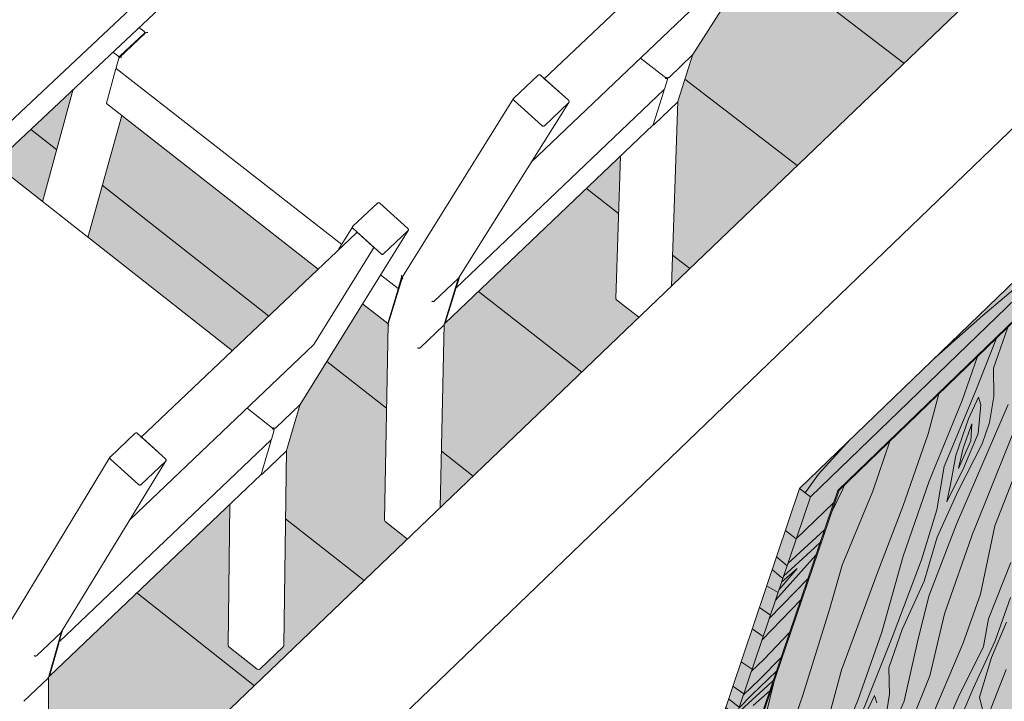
# Model space of a CAD drawing. Header units: centimetres. Extents: x -2274.6 to -2273.04, y 1316.35 to 1317.85.
# Tile 46 of 59: x -2273.67 to -2273.53, y 1317.23 to 1317.32. Entities that reach past the tile are written whole.
import ezdxf

# ---------------------------------------------------------------- set-up
doc = ezdxf.new("R2010")
doc.units = ezdxf.units.CM
for name, color, linetype, lineweight in [('Drzwi', 7, 'Continuous', 9), ('Drzwi-1', 250, 'Continuous', 9), ('Drzwi-3', 254, 'Continuous', 9), ('Meble', 7, 'Continuous', 9), ('Wzór powierzchni', 7, 'Continuous', 9), ('Wzór powierzchni-1', 250, 'Continuous', 9), ('Wzór powierzchni-7', 9, 'Continuous', 9), ('Ściany-1', 250, 'Continuous', 25)]:
    doc.layers.add(name, color=color, linetype=linetype, lineweight=lineweight)
doc.layers.add('Drzwi-2', color=7, linetype='Continuous', lineweight=9, true_color=0xebd9b4)
doc.layers.add('Wzór powierzchni-2', color=7, linetype='Continuous', lineweight=9, true_color=0xedebe7)

# ---------------------------------------------------------------- blocks, each defined once
blk = doc.blocks.new('FP_1-Aksono')
at = {"layer": 'Drzwi-2'}
h = blk.add_hatch(color=256, dxfattribs=at)
h.paths.add_polyline_path([(-2273.60409, 1317.12387), (-2273.59929, 1317.12859), (-2273.5547, 1317.25947), (-2273.47597, 1317.33558), (-2273.50183, 1317.26558), (-2273.49944, 1317.26373), (-2273.4694, 1317.34465), (-2273.55845, 1317.2586), (-2273.59231, 1317.15863)])
h.paths.add_polyline_path([(-2273.52576, 1317.20081), (-2273.52109, 1317.2054), (-2273.501, 1317.25953), (-2273.50256, 1317.25791), (-2273.50318, 1317.25729), (-2273.50333, 1317.25717), (-2273.50339, 1317.25715), (-2273.50344, 1317.25715), (-2273.5058, 1317.25484), (-2273.50915, 1317.24576)])
h.paths.add_polyline_path([(-2273.50358, 1317.26044), (-2273.50164, 1317.26233), (-2273.50273, 1317.26316), (-2273.50364, 1317.26049)])
blk = doc.blocks.new('FP_3-Aksono')
at = {"layer": 'Drzwi-2'}
blk.add_hatch(color=256, dxfattribs=at).paths.add_polyline_path([(-2273.60409, 1317.12387), (-2273.55845, 1317.2586), (-2273.55992, 1317.25975), (-2273.60544, 1317.12496)])
blk = doc.blocks.new('FP_4-Aksono')
at = {"layer": 'Drzwi-2'}
blk.add_hatch(color=256, dxfattribs=at).paths.add_polyline_path([(-2273.55845, 1317.2586), (-2273.4694, 1317.34465), (-2273.47087, 1317.34576), (-2273.55992, 1317.25975)])
blk = doc.blocks.new('FP_5-Aksono')
at = {"layer": 'Drzwi-2'}
h = blk.add_hatch(color=256, dxfattribs=at)
h.paths.add_polyline_path([(-2273.59895, 1317.12911), (-2273.52588, 1317.20089), (-2273.50604, 1317.25461), (-2273.50936, 1317.25144), (-2273.50985, 1317.25152), (-2273.5101, 1317.25165), (-2273.51054, 1317.25199), (-2273.51093, 1317.25257), (-2273.51103, 1317.25301), (-2273.51085, 1317.25335), (-2273.50551, 1317.25856), (-2273.50589, 1317.25862), (-2273.50641, 1317.25813), (-2273.50712, 1317.25766), (-2273.50755, 1317.25763), (-2273.50768, 1317.25767), (-2273.50843, 1317.25837), (-2273.50807, 1317.25935), (-2273.50669, 1317.2613), (-2273.50533, 1317.26274), (-2273.50518, 1317.26294), (-2273.50552, 1317.26283), (-2273.50578, 1317.2629), (-2273.50655, 1317.2635), (-2273.50613, 1317.26462), (-2273.50482, 1317.26648), (-2273.50341, 1317.26797), (-2273.50255, 1317.26864), (-2273.50197, 1317.26844), (-2273.50142, 1317.26803), (-2273.50145, 1317.26762), (-2273.50168, 1317.26687), (-2273.50217, 1317.26584), (-2273.50195, 1317.26567), (-2273.4763, 1317.33513), (-2273.55451, 1317.25951), (-2273.58889, 1317.15863)])
h.paths.add_polyline_path([(-2273.50921, 1317.25152), (-2273.50912, 1317.25165), (-2273.50918, 1317.25159)])
h.paths.add_polyline_path([(-2273.5038, 1317.26067), (-2273.50285, 1317.26325), (-2273.50385, 1317.26396), (-2273.50435, 1317.26339), (-2273.50389, 1317.26321), (-2273.50356, 1317.26289), (-2273.50335, 1317.26282), (-2273.50337, 1317.26239), (-2273.50355, 1317.26171), (-2273.50394, 1317.26089), (-2273.50384, 1317.26072)])
blk = doc.blocks.new('FP_6-Aksono')
at = {"layer": 'Drzwi-2'}
blk.add_hatch(color=256, dxfattribs=at).paths.add_polyline_path([(-2273.59895, 1317.12911), (-2273.55451, 1317.25951), (-2273.55459, 1317.25957), (-2273.5547, 1317.25947), (-2273.59908, 1317.12922)])
blk = doc.blocks.new('FP_7-Aksono')
at = {"layer": 'Drzwi-2'}
blk.add_hatch(color=256, dxfattribs=at).paths.add_polyline_path([(-2273.55451, 1317.25951), (-2273.4763, 1317.33513), (-2273.47638, 1317.33519), (-2273.55459, 1317.25957)])
blk = doc.blocks.new('FP_8-Aksono')
at = {"layer": 'Wzór powierzchni-2'}
h = blk.add_hatch(color=256, dxfattribs=at)
h.paths.add_polyline_path([(-2273.61639, 1317.26225), (-2273.61642, 1317.26225), (-2273.61639, 1317.26229)])
h.paths.add_polyline_path([(-2273.66998, 1317.21306), (-2273.67, 1317.21309), (-2273.66998, 1317.21309)])
h.paths.add_polyline_path([(-2273.68543, 1317.18383), (-2273.61341, 1317.25284), (-2273.61655, 1317.25539), (-2273.61604, 1317.2821), (-2273.61611, 1317.28221), (-2273.61954, 1317.2849), (-2273.62809, 1317.27104), (-2273.62997, 1317.26481), (-2273.62994, 1317.26391), (-2273.62996, 1317.26145), (-2273.63032, 1317.23819), (-2273.6337, 1317.23503), (-2273.63381, 1317.23506), (-2273.6339, 1317.23509), (-2273.63785, 1317.23829), (-2273.63767, 1317.25755), (-2273.66229, 1317.23415), (-2273.66233, 1317.23412), (-2273.66241, 1317.23365), (-2273.66238, 1317.23298), (-2273.66237, 1317.23053), (-2273.66241, 1317.20745), (-2273.66584, 1317.20426), (-2273.66585, 1317.20426), (-2273.6661, 1317.20438), (-2273.66998, 1317.20756), (-2273.67009, 1317.23411), (-2273.67021, 1317.2341), (-2273.6719, 1317.23545), (-2273.68054, 1317.22107), (-2273.68219, 1317.21498), (-2273.68215, 1317.20966), (-2273.682, 1317.18868), (-2273.68543, 1317.18548), (-2273.68547, 1317.18548), (-2273.68564, 1317.18554), (-2273.68959, 1317.1888), (-2273.68958, 1317.18987), (-2273.68969, 1317.19613), (-2273.68985, 1317.20781), (-2273.70147, 1317.19673), (-2273.68584, 1317.18416)])
h.paths.add_polyline_path([(-2273.68408, 1317.21793), (-2273.684, 1317.218), (-2273.68408, 1317.21793)])
h.paths.add_polyline_path([(-2273.68392, 1317.21797), (-2273.68381, 1317.21811), (-2273.6839, 1317.218)])
h.paths.add_polyline_path([(-2273.68402, 1317.21793), (-2273.68391, 1317.218), (-2273.68398, 1317.218), (-2273.68402, 1317.21794)])
h.paths.add_polyline_path([(-2273.67934, 1317.2256), (-2273.67899, 1317.22608), (-2273.67933, 1317.22562)])
h.paths.add_polyline_path([(-2273.68977, 1317.22872), (-2273.67779, 1317.24012), (-2273.70636, 1317.26283), (-2273.71068, 1317.24596), (-2273.711, 1317.24565), (-2273.6914, 1317.23002)])
h.paths.add_polyline_path([(-2273.67717, 1317.2292), (-2273.67684, 1317.22964), (-2273.67712, 1317.22928)])
h.paths.add_polyline_path([(-2273.66098, 1317.23858), (-2273.66103, 1317.23871), (-2273.661, 1317.23861), (-2273.66098, 1317.23859)])
h.paths.add_polyline_path([(-2273.71709, 1317.25051), (-2273.71414, 1317.26233), (-2273.7223, 1317.25467), (-2273.71788, 1317.25114)])
h.paths.add_polyline_path([(-2273.58474, 1317.29251), (-2273.58477, 1317.29254), (-2273.58474, 1317.2927)])
h.paths.add_polyline_path([(-2273.60895, 1317.25711), (-2273.58185, 1317.28308), (-2273.58499, 1317.28559), (-2273.58437, 1317.30506), (-2273.60831, 1317.2823), (-2273.60835, 1317.28227), (-2273.60844, 1317.28193), (-2273.60842, 1317.28112), (-2273.60848, 1317.27795), (-2273.60859, 1317.2736), (-2273.60895, 1317.25718)])
h.paths.add_polyline_path([(-2273.63151, 1317.26795), (-2273.63139, 1317.26802), (-2273.63147, 1317.26801), (-2273.63151, 1317.26796)])
h.paths.add_polyline_path([(-2273.63141, 1317.26798), (-2273.63128, 1317.26816), (-2273.6314, 1317.26799)])
h.paths.add_polyline_path([(-2273.63731, 1317.27853), (-2273.62561, 1317.28964), (-2273.6524, 1317.31058), (-2273.657, 1317.29398), (-2273.63887, 1317.27975)])
h.paths.add_polyline_path([(-2273.57741, 1317.28733), (-2273.53604, 1317.32697), (-2273.55287, 1317.33986), (-2273.56817, 1317.32528), (-2273.56968, 1317.32645), (-2273.57452, 1317.31879), (-2273.57656, 1317.31223), (-2273.57656, 1317.31151), (-2273.57667, 1317.30817), (-2273.57685, 1317.30324), (-2273.57741, 1317.2874)])
h.paths.add_polyline_path([(-2273.6632, 1317.29884), (-2273.65902, 1317.31414), (-2273.66979, 1317.30401), (-2273.66463, 1317.29996)])
h.paths.add_polyline_path([(-2273.57788, 1317.31573), (-2273.57776, 1317.31581), (-2273.57784, 1317.31579), (-2273.57787, 1317.31574)])
h.paths.add_polyline_path([(-2273.57778, 1317.31576), (-2273.57765, 1317.31593), (-2273.57776, 1317.31579)])
h.paths.add_polyline_path([(-2273.81059, 1317.32511), (-2273.80157, 1317.33335), (-2273.80171, 1317.33375), (-2273.80181, 1317.33411), (-2273.80183, 1317.33467), (-2273.80171, 1317.33515), (-2273.80067, 1317.33779), (-2273.81644, 1317.35031), (-2273.8243, 1317.33639), (-2273.8245, 1317.33621), (-2273.81822, 1317.33119)])
h.paths.add_polyline_path([(-2273.58369, 1317.3261), (-2273.57721, 1317.33225), (-2273.5925, 1317.34402), (-2273.59258, 1317.34382), (-2273.59584, 1317.34079), (-2273.59602, 1317.34081), (-2273.59607, 1317.34084), (-2273.59997, 1317.34393), (-2273.59992, 1317.34412), (-2273.59855, 1317.34868), (-2273.61158, 1317.35872), (-2273.618, 1317.35269), (-2273.61733, 1317.35213), (-2273.61725, 1317.35185), (-2273.61712, 1317.35189), (-2273.59247, 1317.33287)])
h.paths.add_polyline_path([(-2273.86244, 1317.32611), (-2273.8424, 1317.34422), (-2273.84233, 1317.34423), (-2273.84227, 1317.34423), (-2273.84227, 1317.34427), (-2273.84232, 1317.34526), (-2273.8424, 1317.34815), (-2273.84258, 1317.35418), (-2273.86836, 1317.33087), (-2273.86306, 1317.32661)])
h.paths.add_polyline_path([(-2273.82167, 1317.35443), (-2273.82165, 1317.3543), (-2273.82166, 1317.35438)])
h.paths.add_polyline_path([(-2273.87666, 1317.33754), (-2273.87683, 1317.34164), (-2273.87709, 1317.34791), (-2273.87705, 1317.34791), (-2273.87705, 1317.34817), (-2273.87362, 1317.35126), (-2273.87324, 1317.35126), (-2273.87222, 1317.35059), (-2273.84323, 1317.3767), (-2273.84323, 1317.37861), (-2273.83983, 1317.38167), (-2273.83941, 1317.38165), (-2273.83568, 1317.37912), (-2273.83552, 1317.37611), (-2273.83521, 1317.36358), (-2273.83513, 1317.36087), (-2273.83464, 1317.34426), (-2273.83459, 1317.34426), (-2273.82956, 1317.34024), (-2273.82918, 1317.34096), (-2273.82889, 1317.34143), (-2273.82758, 1317.3438), (-2273.82166, 1317.35458), (-2273.82048, 1317.36092), (-2273.82046, 1317.36092), (-2273.82052, 1317.36242), (-2273.82062, 1317.36731), (-2273.821, 1317.38798), (-2273.8211, 1317.39328), (-2273.82109, 1317.39514), (-2273.82107, 1317.39515), (-2273.82107, 1317.39541), (-2273.81771, 1317.39844), (-2273.81732, 1317.39844), (-2273.8163, 1317.39778), (-2273.79233, 1317.41937), (-2273.82591, 1317.44563), (-2273.82145, 1317.47202), (-2273.82384, 1317.47388), (-2273.9296, 1317.3801), (-2273.87667, 1317.33755)])
h.paths.add_polyline_path([(-2273.83478, 1317.34424), (-2273.83475, 1317.34431), (-2273.83478, 1317.34426)])
h.paths.add_polyline_path([(-2273.62069, 1317.34878), (-2273.62071, 1317.34885), (-2273.6207, 1317.34879)])
h.paths.add_polyline_path([(-2273.81794, 1317.35064), (-2273.81781, 1317.35083), (-2273.8179, 1317.35071)])
h.paths.add_polyline_path([(-2273.81778, 1317.35094), (-2273.8176, 1317.35124), (-2273.81765, 1317.35127), (-2273.81775, 1317.35099)])
h.paths.add_polyline_path([(-2273.81303, 1317.36775), (-2273.78783, 1317.39051), (-2273.78779, 1317.39055), (-2273.78775, 1317.39059), (-2273.78772, 1317.39059), (-2273.78776, 1317.39198), (-2273.78779, 1317.39691), (-2273.7878, 1317.39798), (-2273.78784, 1317.40055), (-2273.8132, 1317.37759), (-2273.81303, 1317.36786)])
h.paths.add_polyline_path([(-2273.75797, 1317.3732), (-2273.74638, 1317.38378), (-2273.76431, 1317.3978), (-2273.7721, 1317.38429), (-2273.75843, 1317.37356)])
h.paths.add_polyline_path([(-2273.77723, 1317.38831), (-2273.77714, 1317.38846), (-2273.77672, 1317.38917), (-2273.77606, 1317.39037), (-2273.76944, 1317.40205), (-2273.76826, 1317.40786), (-2273.77259, 1317.40394), (-2273.78026, 1317.40986), (-2273.78018, 1317.39055), (-2273.78011, 1317.39057), (-2273.77724, 1317.38832)])
h.paths.add_polyline_path([(-2273.78029, 1317.39055), (-2273.78026, 1317.39063), (-2273.78029, 1317.39058)])
h.paths.add_polyline_path([(-2273.76578, 1317.39803), (-2273.76562, 1317.39828), (-2273.76573, 1317.3981)])
h.paths.add_polyline_path([(-2273.7656, 1317.39833), (-2273.76541, 1317.39866), (-2273.76546, 1317.39868), (-2273.76557, 1317.39842)])
h.paths.add_polyline_path([(-2273.70627, 1317.42044), (-2273.69961, 1317.42653), (-2273.72585, 1317.44674), (-2273.72598, 1317.44619), (-2273.72838, 1317.44401), (-2273.72852, 1317.43783), (-2273.72848, 1317.43748), (-2273.72838, 1317.4375), (-2273.7136, 1317.42609)])
h.paths.add_polyline_path([(-2273.72857, 1317.43749), (-2273.72854, 1317.43757), (-2273.72857, 1317.43751)])
blk = doc.blocks.new('FP_29-Aksono')
at = {"layer": 'Drzwi-3'}
for p, q in [((-2273.56039, 1317.25287), (-2273.55525, 1317.25784)), ((-2273.56154, 1317.24949), (-2273.55652, 1317.25411)), ((-2273.5579, 1317.25166), (-2273.56211, 1317.24779)), ((-2273.5579, 1317.25165), (-2273.5571, 1317.2524)), ((-2273.56322, 1317.2445), (-2273.55771, 1317.25062)), ((-2273.56026, 1317.24881), (-2273.56273, 1317.24595)), ((-2273.5624, 1317.24695), (-2273.56027, 1317.24881)), ((-2273.56407, 1317.24201), (-2273.55878, 1317.24747)), ((-2273.56505, 1317.23911), (-2273.55978, 1317.24454)), ((-2273.56482, 1317.23642), (-2273.5613, 1317.24009)), ((-2273.56652, 1317.23477), (-2273.56482, 1317.23642)), ((-2273.5654, 1317.23367), (-2273.56246, 1317.23669)), ((-2273.56647, 1317.23154), (-2273.56309, 1317.23482)), ((-2273.56848, 1317.22899), (-2273.56431, 1317.23283)), ((-2273.56759, 1317.23161), (-2273.56541, 1317.23367)), ((-2273.56431, 1317.23283), (-2273.56353, 1317.23355)), ((-2273.56821, 1317.22978), (-2273.56648, 1317.23154)), ((-2273.56627, 1317.23012), (-2273.56401, 1317.23213))]:
    blk.add_line(p, q, dxfattribs=at)
blk = doc.blocks.new('FP_31-Aksono')
at = {"layer": 'Drzwi-3'}
for p, q in [((-2273.56186, 1317.25401), (-2273.56039, 1317.25287)), ((-2273.56308, 1317.2504), (-2273.56164, 1317.24917)), ((-2273.56272, 1317.24788), (-2273.56366, 1317.24868)), ((-2273.56273, 1317.24788), (-2273.56222, 1317.24746)), ((-2273.56442, 1317.24644), (-2273.56286, 1317.24557)), ((-2273.56541, 1317.2435), (-2273.56391, 1317.24248)), ((-2273.56639, 1317.24059), (-2273.5649, 1317.23956)), ((-2273.5679, 1317.23611), (-2273.56641, 1317.23511)), ((-2273.56904, 1317.23276), (-2273.56755, 1317.23172)), ((-2273.56962, 1317.23103), (-2273.56817, 1317.2299)), ((-2273.57001, 1317.22987), (-2273.56908, 1317.22908)), ((-2273.56908, 1317.22908), (-2273.56859, 1317.22866)), ((-2273.57047, 1317.22852), (-2273.56907, 1317.22725)), ((-2273.57156, 1317.22528), (-2273.57019, 1317.22394)), ((-2273.57368, 1317.21902), (-2273.57276, 1317.21823)), ((-2273.57276, 1317.21823), (-2273.57226, 1317.21784)), ((-2273.57558, 1317.2134), (-2273.57414, 1317.21227)), ((-2273.57674, 1317.20995), (-2273.57534, 1317.20875)), ((-2273.57638, 1317.20752), (-2273.57729, 1317.20831)), ((-2273.57639, 1317.20752), (-2273.57589, 1317.20711)), ((-2273.57802, 1317.20617), (-2273.5765, 1317.20531)), ((-2273.57896, 1317.20336), (-2273.5775, 1317.20235)), ((-2273.5799, 1317.20058), (-2273.57845, 1317.19957)), ((-2273.58135, 1317.19631), (-2273.57989, 1317.19532)), ((-2273.58243, 1317.19311), (-2273.58098, 1317.19209)), ((-2273.58298, 1317.19146), (-2273.58157, 1317.19034)), ((-2273.58336, 1317.19035), (-2273.58246, 1317.18957)), ((-2273.58379, 1317.18906), (-2273.58243, 1317.18782)), ((-2273.58246, 1317.18957), (-2273.58197, 1317.18916)), ((-2273.58484, 1317.18597), (-2273.5835, 1317.18465)), ((-2273.58686, 1317.17999), (-2273.58596, 1317.17921)), ((-2273.58596, 1317.17921), (-2273.58547, 1317.17883)), ((-2273.58867, 1317.17461), (-2273.58728, 1317.17351)), ((-2273.58979, 1317.17132), (-2273.58842, 1317.17014)), ((-2273.58942, 1317.16898), (-2273.59031, 1317.16975)), ((-2273.58943, 1317.16898), (-2273.58895, 1317.16858)), ((-2273.591, 1317.16771), (-2273.58953, 1317.16685)), ((-2273.59191, 1317.16503), (-2273.59049, 1317.16403)), ((-2273.59281, 1317.16237), (-2273.59139, 1317.16137)), ((-2273.59419, 1317.15829), (-2273.59276, 1317.15731)), ((-2273.59522, 1317.15523), (-2273.59381, 1317.15422)), ((-2273.59575, 1317.15365), (-2273.59437, 1317.15255)), ((-2273.59611, 1317.1526), (-2273.59523, 1317.15183)), ((-2273.59653, 1317.15136), (-2273.59519, 1317.15014)), ((-2273.59523, 1317.15183), (-2273.59476, 1317.15142)), ((-2273.59752, 1317.1484), (-2273.59622, 1317.14711)), ((-2273.59945, 1317.14269), (-2273.59858, 1317.14193)), ((-2273.59858, 1317.14193), (-2273.5981, 1317.14154)), ((-2273.60119, 1317.13755), (-2273.59983, 1317.13646)), ((-2273.60225, 1317.1344), (-2273.60092, 1317.13324)), ((-2273.60189, 1317.13214), (-2273.60276, 1317.1329)), ((-2273.60189, 1317.13214), (-2273.60142, 1317.13174)), ((-2273.60342, 1317.13095), (-2273.60198, 1317.13009)), ((-2273.60429, 1317.12838), (-2273.6029, 1317.12739)), ((-2273.60515, 1317.12584), (-2273.60376, 1317.12485))]:
    blk.add_line(p, q, dxfattribs=at)
blk = doc.blocks.new('FP_32-Aksono')
at = {"layer": 'Drzwi-3'}
for p, q in [((-2273.47074, 1317.34566), (-2273.47151, 1317.34515)), ((-2273.47413, 1317.34097), (-2273.46943, 1317.34468)), ((-2273.47413, 1317.34097), (-2273.48343, 1317.33309)), ((-2273.48343, 1317.33309), (-2273.49006, 1317.32723)), ((-2273.5012, 1317.31647), (-2273.50546, 1317.31181)), ((-2273.50546, 1317.31181), (-2273.50987, 1317.30555)), ((-2273.51351, 1317.30458), (-2273.51473, 1317.30285)), ((-2273.51473, 1317.30285), (-2273.52093, 1317.29687)), ((-2273.52093, 1317.29687), (-2273.52278, 1317.29563)), ((-2273.52546, 1317.29137), (-2273.52038, 1317.29539)), ((-2273.52546, 1317.29137), (-2273.53492, 1317.28334)), ((-2273.53492, 1317.28334), (-2273.54168, 1317.27737)), ((-2273.55302, 1317.26642), (-2273.55736, 1317.26167)), ((-2273.55736, 1317.26167), (-2273.55915, 1317.25914))]:
    blk.add_line(p, q, dxfattribs=at)
blk = doc.blocks.new('FP_33-Aksono')
at = {"layer": 'Drzwi-3'}
for p, q in [((-2273.53347, 1317.27612), (-2273.53157, 1317.28157)), ((-2273.53598, 1317.27287), (-2273.53308, 1317.28023)), ((-2273.53775, 1317.27171), (-2273.53565, 1317.27774)), ((-2273.53345, 1317.27228), (-2273.53347, 1317.27612)), ((-2273.53618, 1317.25396), (-2273.52786, 1317.27471)), ((-2273.54241, 1317.2672), (-2273.54095, 1317.27262)), ((-2273.54225, 1317.26075), (-2273.53775, 1317.27171)), ((-2273.53598, 1317.27287), (-2273.54019, 1317.26275)), ((-2273.53691, 1317.26921), (-2273.53553, 1317.2722)), ((-2273.53553, 1317.2722), (-2273.53522, 1317.27112)), ((-2273.53402, 1317.26872), (-2273.53345, 1317.27228)), ((-2273.53855, 1317.25486), (-2273.53146, 1317.2712)), ((-2273.53522, 1317.27112), (-2273.53556, 1317.26723)), ((-2273.53864, 1317.26424), (-2273.53691, 1317.26921)), ((-2273.53762, 1317.26524), (-2273.53646, 1317.26855)), ((-2273.53646, 1317.26855), (-2273.53659, 1317.26623)), ((-2273.53504, 1317.26583), (-2273.53402, 1317.26872)), ((-2273.54585, 1317.25726), (-2273.54241, 1317.2672)), ((-2273.53752, 1317.26261), (-2273.53556, 1317.26723)), ((-2273.54995, 1317.25935), (-2273.54761, 1317.26618)), ((-2273.5383, 1317.25941), (-2273.53504, 1317.26583)), ((-2273.53826, 1317.26244), (-2273.53659, 1317.26623)), ((-2273.53826, 1317.26244), (-2273.53762, 1317.26524)), ((-2273.53934, 1317.26029), (-2273.53864, 1317.26424)), ((-2273.53329, 1317.25463), (-2273.52932, 1317.26488)), ((-2273.54123, 1317.25684), (-2273.54019, 1317.26275)), ((-2273.53983, 1317.25792), (-2273.53752, 1317.26261)), ((-2273.55406, 1317.25954), (-2273.55386, 1317.26013)), ((-2273.54581, 1317.25051), (-2273.54225, 1317.26075)), ((-2273.53983, 1317.25792), (-2273.53934, 1317.26029)), ((-2273.55548, 1317.25665), (-2273.55407, 1317.25954)), ((-2273.55411, 1317.24926), (-2273.54995, 1317.25935)), ((-2273.54118, 1317.25311), (-2273.5383, 1317.25941)), ((-2273.54934, 1317.24816), (-2273.54585, 1317.25726)), ((-2273.54328, 1317.25), (-2273.54123, 1317.25684)), ((-2273.54232, 1317.24505), (-2273.53855, 1317.25485)), ((-2273.53526, 1317.24533), (-2273.53329, 1317.25463)), ((-2273.54294, 1317.24711), (-2273.54118, 1317.25311)), ((-2273.54017, 1317.24265), (-2273.53619, 1317.25393)), ((-2273.54873, 1317.24016), (-2273.54581, 1317.25051)), ((-2273.55584, 1317.24322), (-2273.55411, 1317.24926)), ((-2273.54731, 1317.23941), (-2273.54328, 1317.25)), ((-2273.53415, 1317.24197), (-2273.5311, 1317.24964)), ((-2273.55419, 1317.23511), (-2273.54934, 1317.24816)), ((-2273.54593, 1317.24049), (-2273.54294, 1317.24711)), ((-2273.54384, 1317.23882), (-2273.54232, 1317.24505)), ((-2273.53766, 1317.23856), (-2273.53526, 1317.24533)), ((-2273.53327, 1317.23895), (-2273.53115, 1317.24489)), ((-2273.55949, 1317.23157), (-2273.55584, 1317.24322)), ((-2273.54217, 1317.23417), (-2273.54017, 1317.24265)), ((-2273.53485, 1317.23819), (-2273.53415, 1317.24197)), ((-2273.53376, 1317.23667), (-2273.53171, 1317.2415)), ((-2273.55193, 1317.23095), (-2273.54873, 1317.24016)), ((-2273.55019, 1317.23212), (-2273.54731, 1317.23941)), ((-2273.54774, 1317.23528), (-2273.54593, 1317.24049)), ((-2273.54568, 1317.23075), (-2273.54384, 1317.23882)), ((-2273.54348, 1317.2249), (-2273.53766, 1317.23856)), ((-2273.5383, 1317.23122), (-2273.53485, 1317.23819)), ((-2273.53624, 1317.23247), (-2273.53327, 1317.23895)), ((-2273.53537, 1317.23127), (-2273.53376, 1317.23667)), ((-2273.55649, 1317.22651), (-2273.55419, 1317.23512)), ((-2273.55014, 1317.21433), (-2273.54216, 1317.23419)), ((-2273.54767, 1317.23168), (-2273.54774, 1317.23528)), ((-2273.53561, 1317.22521), (-2273.53176, 1317.23505)), ((-2273.56454, 1317.22882), (-2273.56339, 1317.23344)), ((-2273.56388, 1317.21881), (-2273.55949, 1317.23157)), ((-2273.55019, 1317.23212), (-2273.55423, 1317.22242)), ((-2273.55107, 1317.22864), (-2273.54973, 1317.23151)), ((-2273.54973, 1317.23151), (-2273.54941, 1317.23051)), ((-2273.54819, 1317.2283), (-2273.54767, 1317.23168)), ((-2273.53827, 1317.22768), (-2273.53624, 1317.23247)), ((-2273.55625, 1317.22046), (-2273.55193, 1317.23095)), ((-2273.5525, 1317.21508), (-2273.54568, 1317.23075)), ((-2273.54207, 1317.22244), (-2273.5383, 1317.23122)), ((-2273.535, 1317.2296), (-2273.53537, 1317.23127))]:
    blk.add_line(p, q, dxfattribs=at)
blk = doc.blocks.new('FP_34-Aksono')
at = {"layer": 'Drzwi-3'}
for p, q in [((-2273.55513, 1317.2582), (-2273.555, 1317.25809)), ((-2273.55612, 1317.25528), (-2273.55599, 1317.25518)), ((-2273.55599, 1317.25518), (-2273.55599, 1317.25517)), ((-2273.55669, 1317.25361), (-2273.55655, 1317.25352)), ((-2273.5574, 1317.25154), (-2273.55726, 1317.25145)), ((-2273.55711, 1317.25237), (-2273.55697, 1317.25227)), ((-2273.55767, 1317.25074), (-2273.55754, 1317.25062)), ((-2273.55754, 1317.25062), (-2273.55754, 1317.25062)), ((-2273.55795, 1317.24991), (-2273.55782, 1317.2498)), ((-2273.55782, 1317.2498), (-2273.55782, 1317.2498)), ((-2273.55838, 1317.24866), (-2273.55824, 1317.24856)), ((-2273.55907, 1317.24662), (-2273.55894, 1317.2465)), ((-2273.55894, 1317.2465), (-2273.55894, 1317.2465)), ((-2273.56005, 1317.24374), (-2273.55992, 1317.24363)), ((-2273.56131, 1317.24006), (-2273.56117, 1317.23995)), ((-2273.56117, 1317.23995), (-2273.56117, 1317.23995)), ((-2273.56229, 1317.23719), (-2273.56215, 1317.2371)), ((-2273.56311, 1317.23477), (-2273.56298, 1317.23466)), ((-2273.56298, 1317.23466), (-2273.56298, 1317.23466)), ((-2273.56339, 1317.23396), (-2273.56325, 1317.23385)), ((-2273.56325, 1317.23386), (-2273.56325, 1317.23385)), ((-2273.56394, 1317.23234), (-2273.5638, 1317.23224)), ((-2273.5649, 1317.22951), (-2273.56477, 1317.22941)), ((-2273.56682, 1317.22389), (-2273.56668, 1317.22379)), ((-2273.56899, 1317.21751), (-2273.56886, 1317.21741)), ((-2273.56994, 1317.21473), (-2273.56981, 1317.21463)), ((-2273.56981, 1317.21463), (-2273.56981, 1317.21463)), ((-2273.57048, 1317.21313), (-2273.57034, 1317.21304)), ((-2273.57089, 1317.21195), (-2273.57075, 1317.21186)), ((-2273.57075, 1317.21186), (-2273.57075, 1317.21186)), ((-2273.57142, 1317.2104), (-2273.57129, 1317.21028)), ((-2273.57129, 1317.21028), (-2273.57129, 1317.21028)), ((-2273.57115, 1317.21116), (-2273.57102, 1317.21107)), ((-2273.57102, 1317.21107), (-2273.57102, 1317.21107)), ((-2273.57168, 1317.20961), (-2273.57156, 1317.20949)), ((-2273.57156, 1317.20949), (-2273.57156, 1317.20949)), ((-2273.57209, 1317.20842), (-2273.57196, 1317.20831)), ((-2273.57276, 1317.20646), (-2273.57263, 1317.20635)), ((-2273.57263, 1317.20635), (-2273.57263, 1317.20635)), ((-2273.57369, 1317.20372), (-2273.57356, 1317.20361)), ((-2273.57489, 1317.20021), (-2273.57476, 1317.20009)), ((-2273.57476, 1317.20009), (-2273.57476, 1317.20009)), ((-2273.57582, 1317.19746), (-2273.57569, 1317.19737)), ((-2273.57569, 1317.19737), (-2273.57569, 1317.19737)), ((-2273.57661, 1317.19515), (-2273.57648, 1317.19505)), ((-2273.57687, 1317.19438), (-2273.57674, 1317.19427)), ((-2273.57674, 1317.19427), (-2273.57674, 1317.19427)), ((-2273.57648, 1317.19505), (-2273.57648, 1317.19505)), ((-2273.5774, 1317.19283), (-2273.57727, 1317.19273)), ((-2273.57832, 1317.19012), (-2273.57819, 1317.19003)), ((-2273.58015, 1317.18476), (-2273.58002, 1317.18466)), ((-2273.58223, 1317.17867), (-2273.5821, 1317.17856)), ((-2273.5821, 1317.17856), (-2273.5821, 1317.17856)), ((-2273.58313, 1317.17601), (-2273.583, 1317.17591)), ((-2273.583, 1317.17591), (-2273.583, 1317.17591)), ((-2273.58365, 1317.17448), (-2273.58352, 1317.1744)), ((-2273.58429, 1317.1726), (-2273.58416, 1317.17251)), ((-2273.58416, 1317.17251), (-2273.58416, 1317.17251)), ((-2273.58404, 1317.17335), (-2273.5839, 1317.17326)), ((-2273.5839, 1317.17326), (-2273.5839, 1317.17326)), ((-2273.5848, 1317.17111), (-2273.58467, 1317.171)), ((-2273.58467, 1317.171), (-2273.58467, 1317.171)), ((-2273.58454, 1317.17187), (-2273.58442, 1317.17175)), ((-2273.58519, 1317.16998), (-2273.58506, 1317.16987)), ((-2273.58582, 1317.16811), (-2273.5857, 1317.168)), ((-2273.5857, 1317.168), (-2273.5857, 1317.168)), ((-2273.58672, 1317.16548), (-2273.58659, 1317.16538)), ((-2273.58786, 1317.16213), (-2273.58774, 1317.16202)), ((-2273.58774, 1317.16202), (-2273.58774, 1317.16202)), ((-2273.58875, 1317.15951), (-2273.58862, 1317.15942)), ((-2273.58862, 1317.15942), (-2273.58862, 1317.15942)), ((-2273.58976, 1317.15656), (-2273.58963, 1317.15645)), ((-2273.58951, 1317.1573), (-2273.58938, 1317.15719)), ((-2273.58938, 1317.15719), (-2273.58938, 1317.15719)), ((-2273.59026, 1317.15508), (-2273.59014, 1317.15498)), ((-2273.59014, 1317.15498), (-2273.59014, 1317.15498)), ((-2273.59115, 1317.15249), (-2273.59102, 1317.1524)), ((-2273.59102, 1317.1524), (-2273.59101, 1317.1524)), ((-2273.59289, 1317.14736), (-2273.59277, 1317.14726)), ((-2273.59277, 1317.14726), (-2273.59277, 1317.14726)), ((-2273.59488, 1317.14154), (-2273.59475, 1317.14143)), ((-2273.59475, 1317.14143), (-2273.59475, 1317.14143)), ((-2273.59574, 1317.139), (-2273.59562, 1317.13889)), ((-2273.59624, 1317.13754), (-2273.59611, 1317.13745)), ((-2273.59611, 1317.13745), (-2273.59611, 1317.13745)), ((-2273.59661, 1317.13645), (-2273.59648, 1317.13636)), ((-2273.59648, 1317.13636), (-2273.59648, 1317.13636)), ((-2273.59709, 1317.13503), (-2273.59697, 1317.13492)), ((-2273.59685, 1317.13573), (-2273.59673, 1317.13564)), ((-2273.59673, 1317.13564), (-2273.59673, 1317.13564)), ((-2273.59734, 1317.13431), (-2273.59722, 1317.1342)), ((-2273.59771, 1317.13322), (-2273.59758, 1317.13312)), ((-2273.59758, 1317.13312), (-2273.59758, 1317.13312)), ((-2273.59832, 1317.13144), (-2273.5982, 1317.13133))]:
    blk.add_line(p, q, dxfattribs=at)
blk = doc.blocks.new('FP_36-Aksono')
at = {"layer": 'Wzór powierzchni-7'}
for p, q in [((-2273.56254, 1317.33065), (-2273.5457, 1317.31771)), ((-2273.57557, 1317.31556), (-2273.56028, 1317.30375)), ((-2273.66481, 1317.30871), (-2273.66123, 1317.3059)), ((-2273.65506, 1317.30107), (-2273.63231, 1317.28325)), ((-2273.58901, 1317.30065), (-2273.58461, 1317.29723)), ((-2273.57726, 1317.29153), (-2273.57492, 1317.28971)), ((-2273.60374, 1317.28659), (-2273.58965, 1317.27561)), ((-2273.62441, 1317.27706), (-2273.61626, 1317.27068)), ((-2273.60878, 1317.26482), (-2273.60445, 1317.26143)), ((-2273.63004, 1317.2556), (-2273.61933, 1317.24717)), ((-2273.65031, 1317.24551), (-2273.63428, 1317.23284))]:
    blk.add_line(p, q, dxfattribs=at)

msp = doc.modelspace()

# ---------------------------------------------------------------- linework, layer by layer
at = {"layer": 'Drzwi'}
for p, q in [((-2273.55992, 1317.25975), (-2273.47087, 1317.34576)), ((-2273.4694, 1317.34465), (-2273.55845, 1317.2586)), ((-2273.5547, 1317.25947), (-2273.47597, 1317.33558)), ((-2273.4763, 1317.33513), (-2273.55451, 1317.25951)), ((-2273.60544, 1317.12496), (-2273.55992, 1317.25975)), ((-2273.55845, 1317.2586), (-2273.55992, 1317.25975)), ((-2273.55451, 1317.25951), (-2273.55459, 1317.25957)), ((-2273.55845, 1317.2586), (-2273.60409, 1317.12387)), ((-2273.59929, 1317.12859), (-2273.5547, 1317.25947)), ((-2273.55451, 1317.25951), (-2273.59895, 1317.12911))]:
    msp.add_line(p, q, dxfattribs=at)
at = {"layer": 'Meble'}
for p, q in [((-2273.58046, 1317.39157), (-2273.74805, 1317.23417)), ((-2273.58199, 1317.38654), (-2273.74593, 1317.23246)), ((-2273.59481, 1317.31553), (-2273.56596, 1317.34295)), ((-2273.55897, 1317.34323), (-2273.57449, 1317.31889)), ((-2273.57219, 1317.3274), (-2273.59654, 1317.30422)), ((-2273.65275, 1317.31847), (-2273.64917, 1317.32183)), ((-2273.65258, 1317.31871), (-2273.64932, 1317.32177)), ((-2273.64935, 1317.32207), (-2273.65003, 1317.3226)), ((-2273.64927, 1317.32186), (-2273.64935, 1317.32156)), ((-2273.65361, 1317.31924), (-2273.65293, 1317.31871)), ((-2273.57774, 1317.31579), (-2273.57452, 1317.31886)), ((-2273.57447, 1317.31894), (-2273.57652, 1317.3125)), ((-2273.65278, 1317.31843), (-2273.65315, 1317.31707)), ((-2273.58163, 1317.31841), (-2273.57797, 1317.31558)), ((-2273.65448, 1317.31225), (-2273.65322, 1317.31682)), ((-2273.62236, 1317.29299), (-2273.65312, 1317.31701)), ((-2273.5989, 1317.31295), (-2273.5956, 1317.31609)), ((-2273.59525, 1317.31608), (-2273.59145, 1317.31266)), ((-2273.59457, 1317.31546), (-2273.59462, 1317.3155)), ((-2273.5926, 1317.31369), (-2273.59457, 1317.31546)), ((-2273.57837, 1317.31416), (-2273.57794, 1317.31551)), ((-2273.6632, 1317.29882), (-2273.65901, 1317.31416)), ((-2273.57839, 1317.31412), (-2273.6068, 1317.28704)), ((-2273.59255, 1317.31365), (-2273.5926, 1317.31369)), ((-2273.57845, 1317.3139), (-2273.5799, 1317.30934)), ((-2273.6256, 1317.28963), (-2273.65448, 1317.31221)), ((-2273.61409, 1317.2886), (-2273.59893, 1317.31291)), ((-2273.5914, 1317.31238), (-2273.60647, 1317.28842)), ((-2273.59893, 1317.31291), (-2273.5989, 1317.31295)), ((-2273.59508, 1317.30921), (-2273.59888, 1317.31263)), ((-2273.59143, 1317.31234), (-2273.59473, 1317.3092)), ((-2273.57978, 1317.30936), (-2273.57657, 1317.31242)), ((-2273.57652, 1317.31254), (-2273.57741, 1317.28733)), ((-2273.65239, 1317.31059), (-2273.657, 1317.29396)), ((-2273.57992, 1317.30931), (-2273.60827, 1317.28227)), ((-2273.6698, 1317.30402), (-2273.63729, 1317.27851)), ((-2273.58499, 1317.28562), (-2273.58436, 1317.30508)), ((-2273.62085, 1317.29548), (-2273.61752, 1317.29864)), ((-2273.61717, 1317.29863), (-2273.61337, 1317.29519)), ((-2273.64977, 1317.2667), (-2273.62038, 1317.29461)), ((-2273.61331, 1317.29491), (-2273.62806, 1317.27117)), ((-2273.62281, 1317.2923), (-2273.62088, 1317.29544)), ((-2273.61702, 1317.29172), (-2273.62082, 1317.29516)), ((-2273.62014, 1317.29454), (-2273.61817, 1317.29276)), ((-2273.61334, 1317.29487), (-2273.61667, 1317.29171)), ((-2273.61805, 1317.29248), (-2273.62616, 1317.27937)), ((-2273.61469, 1317.287), (-2273.61708, 1317.28886)), ((-2273.61603, 1317.28219), (-2273.61411, 1317.28856)), ((-2273.61426, 1317.28836), (-2273.61466, 1317.28702)), ((-2273.60975, 1317.28528), (-2273.6065, 1317.28838)), ((-2273.60645, 1317.28846), (-2273.6084, 1317.2821)), ((-2273.60638, 1317.28841), (-2273.60679, 1317.28707)), ((-2273.61474, 1317.28677), (-2273.6161, 1317.28225)), ((-2273.61459, 1317.28708), (-2273.61467, 1317.287)), ((-2273.60825, 1317.2823), (-2273.60687, 1317.28681)), ((-2273.60681, 1317.28704), (-2273.60689, 1317.28711)), ((-2273.5849, 1317.28545), (-2273.58499, 1317.28559)), ((-2273.5849, 1317.28545), (-2273.58185, 1317.28308)), ((-2273.6161, 1317.28221), (-2273.61954, 1317.2849)), ((-2273.61655, 1317.25541), (-2273.61604, 1317.28215)), ((-2273.61169, 1317.27892), (-2273.60845, 1317.28202)), ((-2273.60839, 1317.28214), (-2273.60895, 1317.25712)), ((-2273.62617, 1317.27936), (-2273.65124, 1317.25551)), ((-2273.62616, 1317.27937), (-2273.62619, 1317.27935)), ((-2273.63529, 1317.27069), (-2273.6316, 1317.26779)), ((-2273.63137, 1317.26801), (-2273.62809, 1317.27113)), ((-2273.62804, 1317.27121), (-2273.62992, 1317.26489)), ((-2273.63196, 1317.2664), (-2273.63157, 1317.26773)), ((-2273.63199, 1317.26637), (-2273.66092, 1317.2388)), ((-2273.65393, 1317.26407), (-2273.65057, 1317.26726)), ((-2273.65022, 1317.26725), (-2273.6464, 1317.26379)), ((-2273.64953, 1317.26663), (-2273.64958, 1317.26667)), ((-2273.64756, 1317.26483), (-2273.64953, 1317.26663)), ((-2273.63204, 1317.26615), (-2273.63336, 1317.26166)), ((-2273.62991, 1317.26494), (-2273.63026, 1317.23832)), ((-2273.66832, 1317.24034), (-2273.65397, 1317.26403)), ((-2273.6501, 1317.26027), (-2273.65391, 1317.26374)), ((-2273.64751, 1317.26479), (-2273.64756, 1317.26483)), ((-2273.63324, 1317.26169), (-2273.62997, 1317.26481)), ((-2273.64635, 1317.2635), (-2273.66063, 1317.24015)), ((-2273.64638, 1317.26346), (-2273.64975, 1317.26026)), ((-2273.63338, 1317.26164), (-2273.66225, 1317.23412)), ((-2273.63785, 1317.23831), (-2273.63766, 1317.25757)), ((-2273.61646, 1317.25524), (-2273.61655, 1317.25539)), ((-2273.61646, 1317.25524), (-2273.61341, 1317.25284)), ((-2273.66398, 1317.23695), (-2273.66066, 1317.24011)), ((-2273.66061, 1317.2402), (-2273.66238, 1317.23395)), ((-2273.66053, 1317.24014), (-2273.66091, 1317.23883)), ((-2273.66223, 1317.23414), (-2273.66098, 1317.23858)), ((-2273.66093, 1317.2388), (-2273.66101, 1317.23887)), ((-2273.63776, 1317.23814), (-2273.63785, 1317.23829)), ((-2273.63776, 1317.23814), (-2273.6339, 1317.23509)), ((-2273.63032, 1317.23819), (-2273.63355, 1317.23509)), ((-2273.63026, 1317.23834), (-2273.63032, 1317.23819)), ((-2273.66574, 1317.23071), (-2273.66243, 1317.23387)), ((-2273.66237, 1317.234), (-2273.66235, 1317.20759))]:
    msp.add_line(p, q, dxfattribs=at)
for points in [[(-2273.64932, 1317.32177, 0), (-2273.64929, 1317.32182, 0), (-2273.64927, 1317.32187, 0), (-2273.64926, 1317.32192, 0), (-2273.64928, 1317.32198, 0), (-2273.64931, 1317.32203, 0), (-2273.64935, 1317.32207, 0)], [(-2273.64881, 1317.32193, 0), (-2273.6489, 1317.32192, 0), (-2273.64899, 1317.32191, 0), (-2273.64907, 1317.32189, 0), (-2273.64913, 1317.32186, 0), (-2273.64918, 1317.32183, 0)], [(-2273.65293, 1317.31871, 0), (-2273.65288, 1317.31867, 0), (-2273.65281, 1317.31865, 0), (-2273.65275, 1317.31865, 0), (-2273.65269, 1317.31865, 0), (-2273.65263, 1317.31867, 0), (-2273.65258, 1317.31871, 0)], [(-2273.57452, 1317.31886, 0), (-2273.57449, 1317.3189, 0), (-2273.57447, 1317.31894, 0)], [(-2273.65239, 1317.31856, 0), (-2273.65248, 1317.31856, 0), (-2273.65257, 1317.31854, 0), (-2273.65265, 1317.31852, 0), (-2273.65271, 1317.31849, 0), (-2273.65276, 1317.31846, 0), (-2273.65278, 1317.31843, 0)], [(-2273.65322, 1317.31682, 0), (-2273.65321, 1317.31685, 0), (-2273.65318, 1317.3169, 0), (-2273.65315, 1317.31695, 0), (-2273.65311, 1317.317, 0)], [(-2273.65312, 1317.31701, 0), (-2273.65315, 1317.31704, 0), (-2273.65315, 1317.31707, 0)], [(-2273.5956, 1317.31609, 0), (-2273.59556, 1317.31612, 0), (-2273.59551, 1317.31614, 0), (-2273.59546, 1317.31615, 0), (-2273.5954, 1317.31615, 0), (-2273.59535, 1317.31614, 0), (-2273.5953, 1317.31611, 0), (-2273.59525, 1317.31608, 0)], [(-2273.57825, 1317.31564, 0), (-2273.57816, 1317.31563, 0), (-2273.57808, 1317.31562, 0), (-2273.57801, 1317.3156, 0), (-2273.57796, 1317.31558, 0), (-2273.57794, 1317.31554, 0), (-2273.57794, 1317.31551, 0)], [(-2273.57809, 1317.31579, 0), (-2273.57804, 1317.31576, 0), (-2273.57799, 1317.31574, 0), (-2273.57794, 1317.31573, 0), (-2273.57788, 1317.31573, 0), (-2273.57783, 1317.31574, 0), (-2273.57778, 1317.31576, 0)], [(-2273.57848, 1317.31403, 0), (-2273.57846, 1317.31398, 0), (-2273.57845, 1317.31394, 0), (-2273.57845, 1317.3139, 0)], [(-2273.57839, 1317.31412, 0), (-2273.57839, 1317.31412, 0), (-2273.57837, 1317.31416, 0)], [(-2273.65448, 1317.31221, 0), (-2273.65448, 1317.31222, 0), (-2273.65448, 1317.31225, 0)], [(-2273.59888, 1317.31263, 0), (-2273.59892, 1317.31267, 0), (-2273.59894, 1317.31272, 0), (-2273.59896, 1317.31277, 0), (-2273.59896, 1317.31282, 0), (-2273.59895, 1317.31287, 0), (-2273.59893, 1317.31291, 0)], [(-2273.59145, 1317.31266, 0), (-2273.59141, 1317.31262, 0), (-2273.59139, 1317.31257, 0), (-2273.59137, 1317.31252, 0), (-2273.59137, 1317.31247, 0), (-2273.59138, 1317.31242, 0), (-2273.5914, 1317.31238, 0), (-2273.59143, 1317.31234, 0)], [(-2273.57657, 1317.31242, 0), (-2273.57654, 1317.31246, 0), (-2273.57652, 1317.3125, 0)], [(-2273.57992, 1317.3093, 0), (-2273.57987, 1317.30931, 0), (-2273.57982, 1317.30933, 0), (-2273.57978, 1317.30936, 0)], [(-2273.5799, 1317.30934, 0), (-2273.57992, 1317.30931, 0), (-2273.57992, 1317.30931, 0)], [(-2273.59473, 1317.3092, 0), (-2273.59477, 1317.30917, 0), (-2273.59482, 1317.30915, 0), (-2273.59487, 1317.30914, 0), (-2273.59493, 1317.30914, 0), (-2273.59498, 1317.30915, 0), (-2273.59503, 1317.30918, 0), (-2273.59508, 1317.30921, 0)], [(-2273.61752, 1317.29864, 0), (-2273.61748, 1317.29867, 0), (-2273.61743, 1317.29869, 0), (-2273.61738, 1317.2987, 0), (-2273.61732, 1317.2987, 0), (-2273.61727, 1317.29869, 0), (-2273.61722, 1317.29866, 0), (-2273.61717, 1317.29863, 0)], [(-2273.62082, 1317.29516, 0), (-2273.62086, 1317.2952, 0), (-2273.62089, 1317.29525, 0), (-2273.6209, 1317.2953, 0), (-2273.62091, 1317.29535, 0), (-2273.6209, 1317.2954, 0), (-2273.62088, 1317.29544, 0), (-2273.62085, 1317.29548, 0)], [(-2273.62039, 1317.2946, 0), (-2273.62037, 1317.29462, 0), (-2273.62033, 1317.29463, 0), (-2273.62029, 1317.29463, 0), (-2273.62024, 1317.29461, 0), (-2273.62019, 1317.29458, 0), (-2273.62014, 1317.29454, 0)], [(-2273.61337, 1317.29519, 0), (-2273.61333, 1317.29515, 0), (-2273.6133, 1317.29511, 0), (-2273.61329, 1317.29506, 0), (-2273.61328, 1317.295, 0), (-2273.61329, 1317.29496, 0), (-2273.61331, 1317.29491, 0), (-2273.61334, 1317.29487, 0)], [(-2273.61817, 1317.29276, 0), (-2273.61812, 1317.29271, 0), (-2273.61808, 1317.29266, 0), (-2273.61805, 1317.29261, 0), (-2273.61804, 1317.29256, 0), (-2273.61804, 1317.29252, 0), (-2273.61805, 1317.29248, 0)], [(-2273.61667, 1317.29171, 0), (-2273.61671, 1317.29168, 0), (-2273.61676, 1317.29166, 0), (-2273.61681, 1317.29165, 0), (-2273.61687, 1317.29165, 0), (-2273.61692, 1317.29166, 0), (-2273.61697, 1317.29169, 0), (-2273.61702, 1317.29172, 0)], [(-2273.61425, 1317.28879, 0), (-2273.61424, 1317.28871, 0), (-2273.61424, 1317.28862, 0), (-2273.61424, 1317.28854, 0), (-2273.61424, 1317.28847, 0), (-2273.61425, 1317.28841, 0), (-2273.61426, 1317.28836, 0)], [(-2273.61412, 1317.28851, 0), (-2273.61411, 1317.28847, 0), (-2273.6141, 1317.28842, 0), (-2273.61407, 1317.28838, 0), (-2273.61403, 1317.28834, 0)], [(-2273.61406, 1317.28864, 0), (-2273.61409, 1317.2886, 0), (-2273.61411, 1317.28856, 0)], [(-2273.6065, 1317.28838, 0), (-2273.60647, 1317.28842, 0), (-2273.60645, 1317.28846, 0)], [(-2273.60638, 1317.28841, 0), (-2273.60637, 1317.28845, 0), (-2273.60636, 1317.28851, 0), (-2273.60636, 1317.28859, 0)], [(-2273.61459, 1317.287, 0), (-2273.61463, 1317.28695, 0), (-2273.61467, 1317.2869, 0), (-2273.6147, 1317.28685, 0), (-2273.61472, 1317.2868, 0), (-2273.61474, 1317.28677, 0)], [(-2273.61467, 1317.287, 0), (-2273.61467, 1317.287, 0), (-2273.61466, 1317.28702, 0)], [(-2273.60687, 1317.28681, 0), (-2273.60686, 1317.28685, 0), (-2273.60687, 1317.2869, 0), (-2273.60689, 1317.28695, 0)], [(-2273.6068, 1317.28704, 0), (-2273.6068, 1317.28704, 0), (-2273.60679, 1317.28707, 0)], [(-2273.6101, 1317.28528, 0), (-2273.61006, 1317.28525, 0), (-2273.61001, 1317.28523, 0), (-2273.60995, 1317.28522, 0), (-2273.6099, 1317.28522, 0), (-2273.60984, 1317.28523, 0), (-2273.60979, 1317.28525, 0)], [(-2273.6161, 1317.28225, 0), (-2273.61611, 1317.28222, 0), (-2273.6161, 1317.28221, 0)], [(-2273.61608, 1317.28221, 0), (-2273.61606, 1317.28222, 0), (-2273.61602, 1317.28224, 0)], [(-2273.61603, 1317.28219, 0), (-2273.61603, 1317.28219, 0), (-2273.61604, 1317.28215, 0), (-2273.61604, 1317.2821, 0), (-2273.61602, 1317.28205, 0), (-2273.61599, 1317.28201, 0), (-2273.61595, 1317.28197, 0)], [(-2273.60845, 1317.28202, 0), (-2273.60842, 1317.28206, 0), (-2273.6084, 1317.2821, 0)], [(-2273.60833, 1317.28225, 0), (-2273.60829, 1317.28225, 0), (-2273.60827, 1317.28227, 0), (-2273.60825, 1317.2823, 0)], [(-2273.61204, 1317.27892, 0), (-2273.612, 1317.27889, 0), (-2273.61194, 1317.27887, 0), (-2273.61189, 1317.27886, 0), (-2273.61183, 1317.27886, 0), (-2273.61178, 1317.27887, 0), (-2273.61173, 1317.27889, 0), (-2273.61169, 1317.27892, 0)], [(-2273.62809, 1317.27113, 0), (-2273.62806, 1317.27117, 0), (-2273.62804, 1317.27121, 0)], [(-2273.63188, 1317.26785, 0), (-2273.63179, 1317.26785, 0), (-2273.63171, 1317.26784, 0), (-2273.63165, 1317.26782, 0), (-2273.6316, 1317.26779, 0), (-2273.63157, 1317.26776, 0), (-2273.63157, 1317.26773, 0)], [(-2273.63172, 1317.26801, 0), (-2273.63168, 1317.26798, 0), (-2273.63162, 1317.26796, 0), (-2273.63157, 1317.26795, 0), (-2273.63151, 1317.26795, 0), (-2273.63146, 1317.26796, 0), (-2273.63141, 1317.26798, 0), (-2273.63137, 1317.26801, 0)], [(-2273.65057, 1317.26726, 0), (-2273.65053, 1317.26729, 0), (-2273.65048, 1317.26731, 0), (-2273.65042, 1317.26732, 0), (-2273.65037, 1317.26732, 0), (-2273.65031, 1317.26731, 0), (-2273.65026, 1317.26728, 0), (-2273.65022, 1317.26725, 0)], [(-2273.63207, 1317.26628, 0), (-2273.63204, 1317.26623, 0), (-2273.63203, 1317.26618, 0), (-2273.63204, 1317.26615, 0)], [(-2273.63199, 1317.26637, 0), (-2273.63198, 1317.26637, 0), (-2273.63196, 1317.2664, 0)], [(-2273.65391, 1317.26374, 0), (-2273.65395, 1317.26378, 0), (-2273.65398, 1317.26383, 0), (-2273.65399, 1317.26388, 0), (-2273.654, 1317.26393, 0), (-2273.65399, 1317.26398, 0), (-2273.65397, 1317.26403, 0), (-2273.65393, 1317.26407, 0)], [(-2273.6464, 1317.26379, 0), (-2273.64637, 1317.26374, 0), (-2273.64634, 1317.2637, 0), (-2273.64632, 1317.26365, 0), (-2273.64632, 1317.26359, 0), (-2273.64633, 1317.26355, 0), (-2273.64635, 1317.2635, 0), (-2273.64638, 1317.26346, 0)], [(-2273.62997, 1317.26481, 0), (-2273.62994, 1317.26484, 0), (-2273.62992, 1317.26489, 0), (-2273.62992, 1317.26489, 0)], [(-2273.63338, 1317.26163, 0), (-2273.63333, 1317.26164, 0), (-2273.63328, 1317.26166, 0), (-2273.63324, 1317.26169, 0)], [(-2273.63336, 1317.26166, 0), (-2273.63338, 1317.26164, 0), (-2273.63338, 1317.26164, 0)], [(-2273.64975, 1317.26026, 0), (-2273.64979, 1317.26023, 0), (-2273.64984, 1317.26021, 0), (-2273.64989, 1317.2602, 0), (-2273.64994, 1317.2602, 0), (-2273.65, 1317.26022, 0), (-2273.65005, 1317.26024, 0), (-2273.6501, 1317.26027, 0)], [(-2273.66066, 1317.24011, 0), (-2273.66063, 1317.24015, 0), (-2273.66061, 1317.2402, 0), (-2273.66061, 1317.2402, 0)], [(-2273.66053, 1317.24014, 0), (-2273.66052, 1317.24019, 0), (-2273.66052, 1317.24025, 0), (-2273.66052, 1317.24032, 0)], [(-2273.66098, 1317.23858, 0), (-2273.66097, 1317.23861, 0), (-2273.66098, 1317.23866, 0), (-2273.66101, 1317.23871, 0)], [(-2273.66092, 1317.2388, 0), (-2273.66092, 1317.23881, 0), (-2273.66091, 1317.23883, 0)], [(-2273.66433, 1317.23695, 0), (-2273.66428, 1317.23692, 0), (-2273.66423, 1317.2369, 0), (-2273.66417, 1317.23689, 0), (-2273.66412, 1317.23689, 0), (-2273.66406, 1317.2369, 0), (-2273.66402, 1317.23692, 0)], [(-2273.66232, 1317.2341, 0), (-2273.66228, 1317.2341, 0), (-2273.66225, 1317.23412, 0), (-2273.66223, 1317.23414, 0)], [(-2273.63355, 1317.23509, 0), (-2273.63372, 1317.23503, 0), (-2273.6339, 1317.23509, 0)], [(-2273.66243, 1317.23387, 0), (-2273.6624, 1317.2339, 0), (-2273.66238, 1317.23395, 0), (-2273.66238, 1317.23395, 0)]]:
    msp.add_polyline3d(points, dxfattribs=at)
at = {"layer": 'Ściany-1'}
for p, q in [((-2273.4038, 1317.45367), (-2273.68543, 1317.18383)), ((-2274.08272, 1316.77783), (-2273.39049, 1317.4439))]:
    msp.add_line(p, q, dxfattribs=at)

# ---------------------------------------------------------------- block references
at = {"layer": 'Drzwi'}
for name in ['FP_32-Aksono', 'FP_29-Aksono', 'FP_33-Aksono', 'FP_34-Aksono', 'FP_31-Aksono']:
    msp.add_blockref(name, (0, 0), dxfattribs=at)
at = {"layer": 'Drzwi-1'}
for name in ['FP_4-Aksono', 'FP_1-Aksono', 'FP_5-Aksono', 'FP_7-Aksono', 'FP_3-Aksono', 'FP_6-Aksono']:
    msp.add_blockref(name, (0, 0), dxfattribs=at)
at = {"layer": 'Wzór powierzchni'}
msp.add_blockref('FP_36-Aksono', (0, 0), dxfattribs=at)
at = {"layer": 'Wzór powierzchni-1'}
msp.add_blockref('FP_8-Aksono', (0, 0), dxfattribs=at)

doc.saveas('drawing.dxf')
